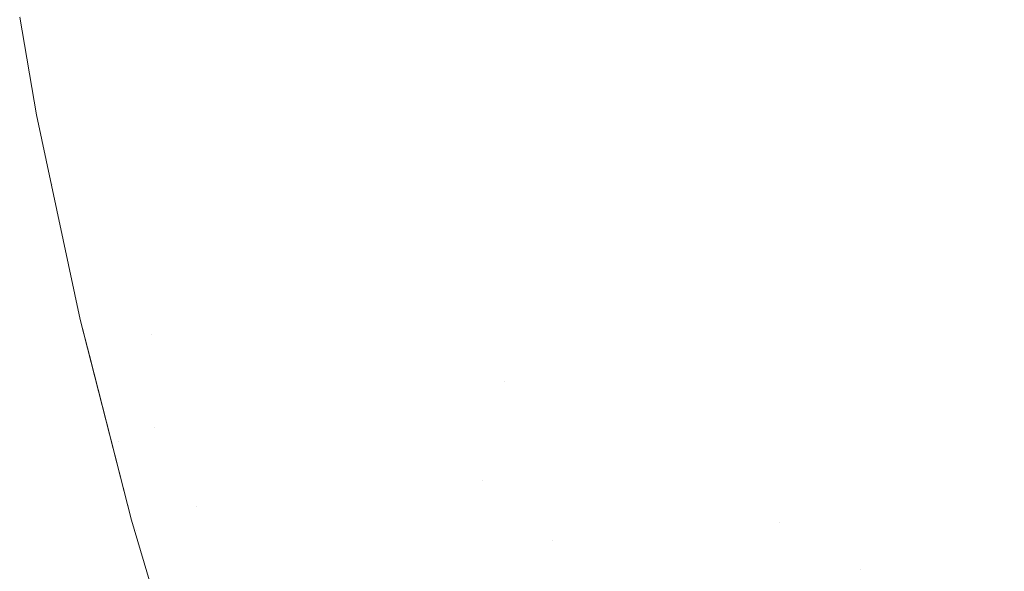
# Model space of a CAD drawing. Header units: centimetres. Extents: x -21.6 to 22.7, y 4.2 to 6.
# Tile 6 of 256: x -21.5848 to -21.5629, y 4.2675 to 4.2797. Entities that reach past the tile are written whole.
import ezdxf

# ---------------------------------------------------------------- set-up
doc = ezdxf.new("R2010")
doc.units = ezdxf.units.CM
doc.header["$LTSCALE"] = 2.54
doc.layers.add('Lucido design-1', color=7, linetype='Continuous')

# ---------------------------------------------------------------- blocks, each defined once
blk = doc.blocks.new('Gruppo-3-1')
at = {"color": 7, "linetype": 'Continuous', "lineweight": 9}
for points, invisible_edges in [([(-21.571599, 4.283057, -2276.267604), (-21.57285, 4.282743, -2276.270043), (-21.572245, 4.279563, -2276.270043), (-21.571004, 4.279935, -2276.267604)], 15), ([(-21.571004, 4.279935, -2276.976736), (-21.572245, 4.279563, -2276.974297), (-21.57285, 4.282743, -2276.974297), (-21.571599, 4.283057, -2276.976736)], 15), ([(-21.573438, 4.279205, -2276.272546), (-21.572245, 4.279563, -2276.270043), (-21.57285, 4.282743, -2276.270043), (-21.574054, 4.28244, -2276.272546)], 15), ([(-21.574054, 4.28244, -2276.971794), (-21.57285, 4.282743, -2276.974297), (-21.572245, 4.279563, -2276.974297), (-21.573438, 4.279205, -2276.971794)], 15), ([(-21.574054, 4.28244, -2276.272546), (-21.575206, 4.28215, -2276.275111), (-21.57458, 4.278862, -2276.275111), (-21.573438, 4.279205, -2276.272546)], 15), ([(-21.573438, 4.279205, -2276.971794), (-21.57458, 4.278862, -2276.969229), (-21.575206, 4.28215, -2276.969229), (-21.574054, 4.28244, -2276.971794)], 15), ([(-21.562715, 4.282422, -2276.254388), (-21.564183, 4.281982, -2276.256417), (-21.563539, 4.279116, -2276.256417), (-21.562086, 4.279626, -2276.254388)], 15), ([(-21.562086, 4.279626, -2276.989952), (-21.563539, 4.279116, -2276.987923), (-21.564183, 4.281982, -2276.987923), (-21.562715, 4.282422, -2276.989952)], 15), ([(-21.575669, 4.278535, -2276.277736), (-21.57458, 4.278862, -2276.275111), (-21.575206, 4.28215, -2276.275111), (-21.576305, 4.281873, -2276.277736)], 15), ([(-21.576305, 4.281873, -2276.966604), (-21.575206, 4.28215, -2276.969229), (-21.57458, 4.278862, -2276.969229), (-21.575669, 4.278535, -2276.966604)], 15), ([(-21.56496, 4.278617, -2276.258516), (-21.563539, 4.279116, -2276.256417), (-21.564183, 4.281982, -2276.256417), (-21.56562, 4.281551, -2276.258516)], 15), ([(-21.56562, 4.281551, -2276.985824), (-21.564183, 4.281982, -2276.987923), (-21.563539, 4.279116, -2276.987923), (-21.56496, 4.278617, -2276.985824)], 15), ([(-21.576305, 4.281873, -2276.277736), (-21.577347, 4.281611, -2276.280418), (-21.576702, 4.278225, -2276.280418), (-21.575669, 4.278535, -2276.277736)], 15), ([(-21.575669, 4.278535, -2276.966604), (-21.576702, 4.278225, -2276.963922), (-21.577347, 4.281611, -2276.963922), (-21.576305, 4.281873, -2276.966604)], 15), ([(-21.577677, 4.277933, -2276.283155), (-21.576702, 4.278225, -2276.280418), (-21.577347, 4.281611, -2276.280418), (-21.57833, 4.281364, -2276.283155)], 15), ([(-21.57833, 4.281364, -2276.961185), (-21.577347, 4.281611, -2276.963922), (-21.576702, 4.278225, -2276.963922), (-21.577677, 4.277933, -2276.961185)], 15), ([(-21.56562, 4.281551, -2276.258516), (-21.567023, 4.28113, -2276.260685), (-21.566349, 4.27813, -2276.260685), (-21.56496, 4.278617, -2276.258516)], 15), ([(-21.56496, 4.278617, -2276.985824), (-21.566349, 4.27813, -2276.983655), (-21.567023, 4.28113, -2276.983655), (-21.56562, 4.281551, -2276.985824)], 15), ([(-21.57833, 4.281364, -2276.283155), (-21.579251, 4.281132, -2276.285944), (-21.57859, 4.277659, -2276.285944), (-21.577677, 4.277933, -2276.283155)], 15), ([(-21.577677, 4.277933, -2276.961185), (-21.57859, 4.277659, -2276.958396), (-21.579251, 4.281132, -2276.958396), (-21.57833, 4.281364, -2276.961185)], 15), ([(-21.57944, 4.277404, -2276.288781), (-21.57859, 4.277659, -2276.285944), (-21.579251, 4.281132, -2276.285944), (-21.580109, 4.280916, -2276.288781)], 15), ([(-21.580109, 4.280916, -2276.955559), (-21.579251, 4.281132, -2276.958396), (-21.57859, 4.277659, -2276.958396), (-21.57944, 4.277404, -2276.955559)], 15), ([(-21.567702, 4.277655, -2276.262924), (-21.566349, 4.27813, -2276.260685), (-21.567023, 4.28113, -2276.260685), (-21.56839, 4.280719, -2276.262924)], 15), ([(-21.56839, 4.280719, -2276.981416), (-21.567023, 4.28113, -2276.983655), (-21.566349, 4.27813, -2276.983655), (-21.567702, 4.277655, -2276.981416)], 15), ([(-21.580109, 4.280916, -2276.288781), (-21.5809, 4.280717, -2276.291665), (-21.580224, 4.277169, -2276.291665), (-21.57944, 4.277404, -2276.288781)], 15), ([(-21.57944, 4.277404, -2276.955559), (-21.580224, 4.277169, -2276.952675), (-21.5809, 4.280717, -2276.952675), (-21.580109, 4.280916, -2276.955559)], 15), ([(-21.58094, 4.276954, -2276.29459), (-21.580224, 4.277169, -2276.291665), (-21.5809, 4.280717, -2276.291665), (-21.581622, 4.280535, -2276.29459)], 15), ([(-21.581622, 4.280535, -2276.94975), (-21.5809, 4.280717, -2276.952675), (-21.580224, 4.277169, -2276.952675), (-21.58094, 4.276954, -2276.94975)], 15), ([(-21.56839, 4.280719, -2276.262924), (-21.569718, 4.280321, -2276.26523), (-21.569015, 4.277194, -2276.26523), (-21.567702, 4.277655, -2276.262924)], 15), ([(-21.567702, 4.277655, -2276.981416), (-21.569015, 4.277194, -2276.979109), (-21.569718, 4.280321, -2276.979109), (-21.56839, 4.280719, -2276.981416)], 15), ([(-21.582161, 4.276588, -2276.300554), (-21.581586, 4.27676, -2276.297555), (-21.582274, 4.280371, -2276.297555), (-21.582854, 4.280225, -2276.300554)], 15), ([(-21.582854, 4.280225, -2276.943786), (-21.582274, 4.280371, -2276.946785), (-21.581586, 4.27676, -2276.946785), (-21.582161, 4.276588, -2276.943786)], 15), ([(-21.581622, 4.280535, -2276.29459), (-21.582274, 4.280371, -2276.297555), (-21.581586, 4.27676, -2276.297555), (-21.58094, 4.276954, -2276.29459)], 15), ([(-21.58094, 4.276954, -2276.94975), (-21.581586, 4.27676, -2276.946785), (-21.582274, 4.280371, -2276.946785), (-21.581622, 4.280535, -2276.94975)], 15), ([(-21.582854, 4.280225, -2276.300554), (-21.58336, 4.280098, -2276.303583), (-21.582662, 4.276437, -2276.303583), (-21.582161, 4.276588, -2276.300554)], 15), ([(-21.582161, 4.276588, -2276.943786), (-21.582662, 4.276437, -2276.940757), (-21.58336, 4.280098, -2276.940757), (-21.582854, 4.280225, -2276.943786)], 15), ([(-21.570287, 4.276748, -2276.267604), (-21.569015, 4.277194, -2276.26523), (-21.569718, 4.280321, -2276.26523), (-21.571004, 4.279935, -2276.267604)], 15), ([(-21.571004, 4.279935, -2276.976736), (-21.569718, 4.280321, -2276.979109), (-21.569015, 4.277194, -2276.979109), (-21.570287, 4.276748, -2276.976736)], 15), ([(-21.58379, 4.27999, -2276.30664), (-21.584144, 4.279901, -2276.309719), (-21.58344, 4.276204, -2276.309719), (-21.583089, 4.276309, -2276.30664)], 15), ([(-21.583089, 4.276309, -2276.9377), (-21.58344, 4.276204, -2276.934621), (-21.584144, 4.279901, -2276.934621), (-21.58379, 4.27999, -2276.9377)], 15), ([(-21.583089, 4.276309, -2276.30664), (-21.582662, 4.276437, -2276.303583), (-21.58336, 4.280098, -2276.303583), (-21.58379, 4.27999, -2276.30664)], 15), ([(-21.58379, 4.27999, -2276.9377), (-21.58336, 4.280098, -2276.940757), (-21.582662, 4.276437, -2276.940757), (-21.583089, 4.276309, -2276.9377)], 15), ([(-21.571004, 4.279935, -2276.267604), (-21.572245, 4.279563, -2276.270043), (-21.571515, 4.276317, -2276.270043), (-21.570287, 4.276748, -2276.267604)], 15), ([(-21.570287, 4.276748, -2276.976736), (-21.571515, 4.276317, -2276.974297), (-21.572245, 4.279563, -2276.974297), (-21.571004, 4.279935, -2276.976736)], 15), ([(-21.584738, 4.279751, -2276.319046), (-21.584755, 4.279745, -2276.32217), (-21.58438, 4.277577, -2276.32217)], 9), ([(-21.58438, 4.277577, -2276.92217), (-21.584755, 4.279745, -2276.92217), (-21.584738, 4.279751, -2276.925294)], 10), ([(-21.584755, 4.279745, -2276.92217), (-21.58438, 4.277577, -2276.92217), (-21.58438, 4.277577, -2276.32217), (-21.584755, 4.279745, -2276.32217)], 10), ([(-21.584028, 4.276027, -2276.319046), (-21.58391, 4.276063, -2276.315926), (-21.584619, 4.279781, -2276.315926), (-21.584738, 4.279751, -2276.319046)], 15), ([(-21.584738, 4.279751, -2276.925294), (-21.584619, 4.279781, -2276.928414), (-21.58391, 4.276063, -2276.928414), (-21.584028, 4.276027, -2276.925294)], 15), ([(-21.58438, 4.277577, -2276.32217), (-21.584028, 4.276027, -2276.319046), (-21.584738, 4.279751, -2276.319046)], 11), ([(-21.584738, 4.279751, -2276.925294), (-21.584028, 4.276027, -2276.925294), (-21.58438, 4.277577, -2276.92217)], 11), ([(-21.584421, 4.279831, -2276.312816), (-21.584619, 4.279781, -2276.315926), (-21.58391, 4.276063, -2276.315926), (-21.583714, 4.276122, -2276.312816)], 15), ([(-21.583714, 4.276122, -2276.931524), (-21.58391, 4.276063, -2276.928414), (-21.584619, 4.279781, -2276.928414), (-21.584421, 4.279831, -2276.931524)], 15), ([(-21.583714, 4.276122, -2276.312816), (-21.58344, 4.276204, -2276.309719), (-21.584144, 4.279901, -2276.309719), (-21.584421, 4.279831, -2276.312816)], 15), ([(-21.584421, 4.279831, -2276.931524), (-21.584144, 4.279901, -2276.934621), (-21.58344, 4.276204, -2276.934621), (-21.583714, 4.276122, -2276.931524)], 15), ([(-21.572695, 4.275903, -2276.272546), (-21.571515, 4.276317, -2276.270043), (-21.572245, 4.279563, -2276.270043), (-21.573438, 4.279205, -2276.272546)], 15), ([(-21.573438, 4.279205, -2276.971794), (-21.572245, 4.279563, -2276.974297), (-21.571515, 4.276317, -2276.974297), (-21.572695, 4.275903, -2276.971794)], 15), ([(-21.562086, 4.279626, -2276.254388), (-21.563539, 4.279116, -2276.256417), (-21.562777, 4.276198, -2276.256417), (-21.561344, 4.276778, -2276.254388)], 15), ([(-21.561344, 4.276778, -2276.989952), (-21.562777, 4.276198, -2276.987923), (-21.563539, 4.279116, -2276.987923), (-21.562086, 4.279626, -2276.989952)], 15), ([(-21.573438, 4.279205, -2276.272546), (-21.57458, 4.278862, -2276.275111), (-21.573826, 4.275506, -2276.275111), (-21.572695, 4.275903, -2276.272546)], 15), ([(-21.572695, 4.275903, -2276.971794), (-21.573826, 4.275506, -2276.969229), (-21.57458, 4.278862, -2276.969229), (-21.573438, 4.279205, -2276.971794)], 15), ([(-21.564181, 4.27563, -2276.258516), (-21.562777, 4.276198, -2276.256417), (-21.563539, 4.279116, -2276.256417), (-21.56496, 4.278617, -2276.258516)], 15), ([(-21.56496, 4.278617, -2276.985824), (-21.563539, 4.279116, -2276.987923), (-21.562777, 4.276198, -2276.987923), (-21.564181, 4.27563, -2276.985824)], 15), ([(-21.574903, 4.275128, -2276.277736), (-21.573826, 4.275506, -2276.275111), (-21.57458, 4.278862, -2276.275111), (-21.575669, 4.278535, -2276.277736)], 15), ([(-21.575669, 4.278535, -2276.966604), (-21.57458, 4.278862, -2276.969229), (-21.573826, 4.275506, -2276.969229), (-21.574903, 4.275128, -2276.966604)], 15), ([(-21.56496, 4.278617, -2276.258516), (-21.566349, 4.27813, -2276.260685), (-21.565552, 4.275075, -2276.260685), (-21.564181, 4.27563, -2276.258516)], 15), ([(-21.564181, 4.27563, -2276.985824), (-21.565552, 4.275075, -2276.983655), (-21.566349, 4.27813, -2276.983655), (-21.56496, 4.278617, -2276.985824)], 15), ([(-21.575669, 4.278535, -2276.277736), (-21.576702, 4.278225, -2276.280418), (-21.575925, 4.274769, -2276.280418), (-21.574903, 4.275128, -2276.277736)], 15), ([(-21.574903, 4.275128, -2276.966604), (-21.575925, 4.274769, -2276.963922), (-21.576702, 4.278225, -2276.963922), (-21.575669, 4.278535, -2276.966604)], 15), ([(-21.576889, 4.274431, -2276.283155), (-21.575925, 4.274769, -2276.280418), (-21.576702, 4.278225, -2276.280418), (-21.577677, 4.277933, -2276.283155)], 15), ([(-21.577677, 4.277933, -2276.961185), (-21.576702, 4.278225, -2276.963922), (-21.575925, 4.274769, -2276.963922), (-21.576889, 4.274431, -2276.961185)], 15), ([(-21.566888, 4.274535, -2276.262924), (-21.565552, 4.275075, -2276.260685), (-21.566349, 4.27813, -2276.260685), (-21.567702, 4.277655, -2276.262924)], 15), ([(-21.567702, 4.277655, -2276.981416), (-21.566349, 4.27813, -2276.983655), (-21.565552, 4.275075, -2276.983655), (-21.566888, 4.274535, -2276.981416)], 15), ([(-21.577677, 4.277933, -2276.283155), (-21.57859, 4.277659, -2276.285944), (-21.577793, 4.274114, -2276.285944), (-21.576889, 4.274431, -2276.283155)], 15), ([(-21.576889, 4.274431, -2276.961185), (-21.577793, 4.274114, -2276.958396), (-21.57859, 4.277659, -2276.958396), (-21.577677, 4.277933, -2276.961185)], 15), ([(-21.58438, 4.277577, -2276.32217), (-21.584047, 4.27602, -2276.32217), (-21.584028, 4.276027, -2276.319046)], 10), ([(-21.584047, 4.27602, -2276.32217), (-21.58438, 4.277577, -2276.32217), (-21.58438, 4.277577, -2276.92217), (-21.584047, 4.27602, -2276.92217)], 10), ([(-21.584028, 4.276027, -2276.925294), (-21.584047, 4.27602, -2276.92217), (-21.58438, 4.277577, -2276.92217)], 9), ([(-21.578634, 4.273819, -2276.288781), (-21.577793, 4.274114, -2276.285944), (-21.57859, 4.277659, -2276.285944), (-21.57944, 4.277404, -2276.288781)], 15), ([(-21.57944, 4.277404, -2276.955559), (-21.57859, 4.277659, -2276.958396), (-21.577793, 4.274114, -2276.958396), (-21.578634, 4.273819, -2276.955559)], 15), ([(-21.567702, 4.277655, -2276.262924), (-21.569015, 4.277194, -2276.26523), (-21.568185, 4.27401, -2276.26523), (-21.566888, 4.274535, -2276.262924)], 15), ([(-21.566888, 4.274535, -2276.981416), (-21.568185, 4.27401, -2276.979109), (-21.569015, 4.277194, -2276.979109), (-21.567702, 4.277655, -2276.981416)], 15), ([(-21.57944, 4.277404, -2276.288781), (-21.580224, 4.277169, -2276.291665), (-21.57941, 4.273547, -2276.291665), (-21.578634, 4.273819, -2276.288781)], 15), ([(-21.578634, 4.273819, -2276.955559), (-21.57941, 4.273547, -2276.952675), (-21.580224, 4.277169, -2276.952675), (-21.57944, 4.277404, -2276.955559)], 15), ([(-21.580118, 4.273298, -2276.29459), (-21.57941, 4.273547, -2276.291665), (-21.580224, 4.277169, -2276.291665), (-21.58094, 4.276954, -2276.29459)], 15), ([(-21.58094, 4.276954, -2276.94975), (-21.580224, 4.277169, -2276.952675), (-21.57941, 4.273547, -2276.952675), (-21.580118, 4.273298, -2276.94975)], 15), ([(-21.569441, 4.273502, -2276.267604), (-21.568185, 4.27401, -2276.26523), (-21.569015, 4.277194, -2276.26523), (-21.570287, 4.276748, -2276.267604)], 15), ([(-21.570287, 4.276748, -2276.976736), (-21.569015, 4.277194, -2276.979109), (-21.568185, 4.27401, -2276.979109), (-21.569441, 4.273502, -2276.976736)], 15), ([(-21.58094, 4.276954, -2276.29459), (-21.581586, 4.27676, -2276.297555), (-21.580758, 4.273074, -2276.297555), (-21.580118, 4.273298, -2276.29459)], 15), ([(-21.580118, 4.273298, -2276.94975), (-21.580758, 4.273074, -2276.946785), (-21.581586, 4.27676, -2276.946785), (-21.58094, 4.276954, -2276.94975)], 15), ([(-21.581326, 4.272874, -2276.300554), (-21.580758, 4.273074, -2276.297555), (-21.581586, 4.27676, -2276.297555), (-21.582161, 4.276588, -2276.300554)], 15), ([(-21.582161, 4.276588, -2276.943786), (-21.581586, 4.27676, -2276.946785), (-21.580758, 4.273074, -2276.946785), (-21.581326, 4.272874, -2276.943786)], 15), ([(-21.570287, 4.276748, -2276.267604), (-21.571515, 4.276317, -2276.270043), (-21.570653, 4.273011, -2276.270043), (-21.569441, 4.273502, -2276.267604)], 15), ([(-21.569441, 4.273502, -2276.976736), (-21.570653, 4.273011, -2276.974297), (-21.571515, 4.276317, -2276.974297), (-21.570287, 4.276748, -2276.976736)], 15), ([(-21.582245, 4.272552, -2276.30664), (-21.581822, 4.2727, -2276.303583), (-21.582662, 4.276437, -2276.303583), (-21.583089, 4.276309, -2276.30664)], 15), ([(-21.583089, 4.276309, -2276.9377), (-21.582662, 4.276437, -2276.940757), (-21.581822, 4.2727, -2276.940757), (-21.582245, 4.272552, -2276.9377)], 15), ([(-21.582161, 4.276588, -2276.300554), (-21.582662, 4.276437, -2276.303583), (-21.581822, 4.2727, -2276.303583), (-21.581326, 4.272874, -2276.300554)], 15), ([(-21.581326, 4.272874, -2276.943786), (-21.581822, 4.2727, -2276.940757), (-21.582662, 4.276437, -2276.940757), (-21.582161, 4.276588, -2276.943786)], 15), ([(-21.582863, 4.272335, -2276.312816), (-21.582592, 4.27243, -2276.309719), (-21.58344, 4.276204, -2276.309719), (-21.583714, 4.276122, -2276.312816)], 15), ([(-21.583714, 4.276122, -2276.931524), (-21.58344, 4.276204, -2276.934621), (-21.582592, 4.27243, -2276.934621), (-21.582863, 4.272335, -2276.931524)], 15), ([(-21.583089, 4.276309, -2276.30664), (-21.58344, 4.276204, -2276.309719), (-21.582592, 4.27243, -2276.309719), (-21.582245, 4.272552, -2276.30664)], 15), ([(-21.582245, 4.272552, -2276.9377), (-21.582592, 4.27243, -2276.934621), (-21.58344, 4.276204, -2276.934621), (-21.583089, 4.276309, -2276.9377)], 15), ([(-21.571818, 4.27254, -2276.272546), (-21.570653, 4.273011, -2276.270043), (-21.571515, 4.276317, -2276.270043), (-21.572695, 4.275903, -2276.272546)], 15), ([(-21.572695, 4.275903, -2276.971794), (-21.571515, 4.276317, -2276.974297), (-21.570653, 4.273011, -2276.974297), (-21.571818, 4.27254, -2276.971794)], 15), ([(-21.584028, 4.276027, -2276.319046), (-21.584047, 4.27602, -2276.32217), (-21.58341, 4.273041, -2276.32217)], 9), ([(-21.58341, 4.273041, -2276.92217), (-21.584047, 4.27602, -2276.92217), (-21.584028, 4.276027, -2276.925294)], 10), ([(-21.584047, 4.27602, -2276.92217), (-21.58341, 4.273041, -2276.92217), (-21.58341, 4.273041, -2276.32217), (-21.584047, 4.27602, -2276.32217)], 10), ([(-21.583174, 4.272226, -2276.319046), (-21.583057, 4.272267, -2276.315926), (-21.58391, 4.276063, -2276.315926), (-21.584028, 4.276027, -2276.319046)], 15), ([(-21.584028, 4.276027, -2276.925294), (-21.58391, 4.276063, -2276.928414), (-21.583057, 4.272267, -2276.928414), (-21.583174, 4.272226, -2276.925294)], 15), ([(-21.58341, 4.273041, -2276.32217), (-21.583174, 4.272226, -2276.319046), (-21.584028, 4.276027, -2276.319046)], 11), ([(-21.584028, 4.276027, -2276.925294), (-21.583174, 4.272226, -2276.925294), (-21.58341, 4.273041, -2276.92217)], 11), ([(-21.583714, 4.276122, -2276.312816), (-21.58391, 4.276063, -2276.315926), (-21.583057, 4.272267, -2276.315926), (-21.582863, 4.272335, -2276.312816)], 15), ([(-21.582863, 4.272335, -2276.931524), (-21.583057, 4.272267, -2276.928414), (-21.58391, 4.276063, -2276.928414), (-21.583714, 4.276122, -2276.931524)], 15), ([(-21.563274, 4.272595, -2276.258516), (-21.561891, 4.273233, -2276.256417), (-21.562777, 4.276198, -2276.256417), (-21.564181, 4.27563, -2276.258516)], 15), ([(-21.564181, 4.27563, -2276.985824), (-21.562777, 4.276198, -2276.987923), (-21.561891, 4.273233, -2276.987923), (-21.563274, 4.272595, -2276.985824)], 15), ([(-21.572695, 4.275903, -2276.272546), (-21.573826, 4.275506, -2276.275111), (-21.572934, 4.272088, -2276.275111), (-21.571818, 4.27254, -2276.272546)], 15), ([(-21.571818, 4.27254, -2276.971794), (-21.572934, 4.272088, -2276.969229), (-21.573826, 4.275506, -2276.969229), (-21.572695, 4.275903, -2276.971794)], 15), ([(-21.564181, 4.27563, -2276.258516), (-21.565552, 4.275075, -2276.260685), (-21.564624, 4.271971, -2276.260685), (-21.563274, 4.272595, -2276.258516)], 15), ([(-21.563274, 4.272595, -2276.985824), (-21.564624, 4.271971, -2276.983655), (-21.565552, 4.275075, -2276.983655), (-21.564181, 4.27563, -2276.985824)], 15), ([(-21.573998, 4.271658, -2276.277736), (-21.572934, 4.272088, -2276.275111), (-21.573826, 4.275506, -2276.275111), (-21.574903, 4.275128, -2276.277736)], 15), ([(-21.574903, 4.275128, -2276.966604), (-21.573826, 4.275506, -2276.969229), (-21.572934, 4.272088, -2276.969229), (-21.573998, 4.271658, -2276.966604)], 15), ([(-21.574903, 4.275128, -2276.277736), (-21.575925, 4.274769, -2276.280418), (-21.575007, 4.271249, -2276.280418), (-21.573998, 4.271658, -2276.277736)], 15), ([(-21.573998, 4.271658, -2276.966604), (-21.575007, 4.271249, -2276.963922), (-21.575925, 4.274769, -2276.963922), (-21.574903, 4.275128, -2276.966604)], 15), ([(-21.56594, 4.271364, -2276.262924), (-21.564624, 4.271971, -2276.260685), (-21.565552, 4.275075, -2276.260685), (-21.566888, 4.274535, -2276.262924)], 15), ([(-21.566888, 4.274535, -2276.981416), (-21.565552, 4.275075, -2276.983655), (-21.564624, 4.271971, -2276.983655), (-21.56594, 4.271364, -2276.981416)], 15), ([(-21.575959, 4.270864, -2276.283155), (-21.575007, 4.271249, -2276.280418), (-21.575925, 4.274769, -2276.280418), (-21.576889, 4.274431, -2276.283155)], 15), ([(-21.576889, 4.274431, -2276.961185), (-21.575925, 4.274769, -2276.963922), (-21.575007, 4.271249, -2276.963922), (-21.575959, 4.270864, -2276.961185)], 15), ([(-21.566888, 4.274535, -2276.262924), (-21.568185, 4.27401, -2276.26523), (-21.567217, 4.270775, -2276.26523), (-21.56594, 4.271364, -2276.262924)], 15), ([(-21.56594, 4.271364, -2276.981416), (-21.567217, 4.270775, -2276.979109), (-21.568185, 4.27401, -2276.979109), (-21.566888, 4.274535, -2276.981416)], 15), ([(-21.576889, 4.274431, -2276.283155), (-21.577793, 4.274114, -2276.285944), (-21.576851, 4.270503, -2276.285944), (-21.575959, 4.270864, -2276.283155)], 15), ([(-21.575959, 4.270864, -2276.961185), (-21.576851, 4.270503, -2276.958396), (-21.577793, 4.274114, -2276.958396), (-21.576889, 4.274431, -2276.961185)], 15), ([(-21.577681, 4.270167, -2276.288781), (-21.576851, 4.270503, -2276.285944), (-21.577793, 4.274114, -2276.285944), (-21.578634, 4.273819, -2276.288781)], 15), ([(-21.578634, 4.273819, -2276.955559), (-21.577793, 4.274114, -2276.958396), (-21.576851, 4.270503, -2276.958396), (-21.577681, 4.270167, -2276.955559)], 15), ([(-21.578634, 4.273819, -2276.288781), (-21.57941, 4.273547, -2276.291665), (-21.578447, 4.269857, -2276.291665), (-21.577681, 4.270167, -2276.288781)], 15), ([(-21.577681, 4.270167, -2276.955559), (-21.578447, 4.269857, -2276.952675), (-21.57941, 4.273547, -2276.952675), (-21.578634, 4.273819, -2276.955559)], 15), ([(-21.568455, 4.270204, -2276.267604), (-21.567217, 4.270775, -2276.26523), (-21.568185, 4.27401, -2276.26523), (-21.569441, 4.273502, -2276.267604)], 15), ([(-21.569441, 4.273502, -2276.976736), (-21.568185, 4.27401, -2276.979109), (-21.567217, 4.270775, -2276.979109), (-21.568455, 4.270204, -2276.976736)], 15), ([(-21.579147, 4.269574, -2276.29459), (-21.578447, 4.269857, -2276.291665), (-21.57941, 4.273547, -2276.291665), (-21.580118, 4.273298, -2276.29459)], 15), ([(-21.580118, 4.273298, -2276.94975), (-21.57941, 4.273547, -2276.952675), (-21.578447, 4.269857, -2276.952675), (-21.579147, 4.269574, -2276.94975)], 15), ([(-21.569441, 4.273502, -2276.267604), (-21.570653, 4.273011, -2276.270043), (-21.569649, 4.269653, -2276.270043), (-21.568455, 4.270204, -2276.267604)], 15), ([(-21.568455, 4.270204, -2276.976736), (-21.569649, 4.269653, -2276.974297), (-21.570653, 4.273011, -2276.974297), (-21.569441, 4.273502, -2276.976736)], 15), ([(-21.580118, 4.273298, -2276.29459), (-21.580758, 4.273074, -2276.297555), (-21.579778, 4.269319, -2276.297555), (-21.579147, 4.269574, -2276.29459)], 15), ([(-21.579147, 4.269574, -2276.94975), (-21.579778, 4.269319, -2276.946785), (-21.580758, 4.273074, -2276.946785), (-21.580118, 4.273298, -2276.94975)], 15), ([(-21.56223, 4.26952, -2276.258516), (-21.560871, 4.270229, -2276.256417), (-21.561891, 4.273233, -2276.256417), (-21.563274, 4.272595, -2276.258516)], 15), ([(-21.563274, 4.272595, -2276.985824), (-21.561891, 4.273233, -2276.987923), (-21.560871, 4.270229, -2276.987923), (-21.56223, 4.26952, -2276.985824)], 15), ([(-21.58341, 4.273041, -2276.32217), (-21.583199, 4.272215, -2276.32217), (-21.583174, 4.272226, -2276.319046)], 10), ([(-21.58341, 4.273041, -2276.92217), (-21.582274, 4.268594, -2276.92217), (-21.582274, 4.268594, -2276.32217), (-21.583199, 4.272215, -2276.32217)], 10), ([(-21.583199, 4.272215, -2276.32217), (-21.58341, 4.273041, -2276.32217), (-21.58341, 4.273041, -2276.92217)], 10), ([(-21.582274, 4.268594, -2276.92217), (-21.58341, 4.273041, -2276.92217), (-21.583174, 4.272226, -2276.925294)], 10), ([(-21.58034, 4.269092, -2276.300554), (-21.579778, 4.269319, -2276.297555), (-21.580758, 4.273074, -2276.297555), (-21.581326, 4.272874, -2276.300554)], 15), ([(-21.581326, 4.272874, -2276.943786), (-21.580758, 4.273074, -2276.946785), (-21.579778, 4.269319, -2276.946785), (-21.58034, 4.269092, -2276.943786)], 15), ([(-21.570797, 4.269123, -2276.272546), (-21.569649, 4.269653, -2276.270043), (-21.570653, 4.273011, -2276.270043), (-21.571818, 4.27254, -2276.272546)], 15), ([(-21.571818, 4.27254, -2276.971794), (-21.570653, 4.273011, -2276.974297), (-21.569649, 4.269653, -2276.974297), (-21.570797, 4.269123, -2276.971794)], 15), ([(-21.581326, 4.272874, -2276.300554), (-21.581822, 4.2727, -2276.303583), (-21.58083, 4.268894, -2276.303583), (-21.58034, 4.269092, -2276.300554)], 15), ([(-21.58034, 4.269092, -2276.943786), (-21.58083, 4.268894, -2276.940757), (-21.581822, 4.2727, -2276.940757), (-21.581326, 4.272874, -2276.943786)], 15), ([(-21.581765, 4.270647, -2276.30664), (-21.582245, 4.272552, -2276.30664), (-21.582592, 4.27243, -2276.309719), (-21.582111, 4.270516, -2276.309719)], 15), ([(-21.582111, 4.270516, -2276.934621), (-21.582592, 4.27243, -2276.934621), (-21.582245, 4.272552, -2276.9377), (-21.581765, 4.270647, -2276.9377)], 15), ([(-21.581822, 4.2727, -2276.303583), (-21.582245, 4.272552, -2276.30664), (-21.581765, 4.270647, -2276.30664)], 11), ([(-21.581765, 4.270647, -2276.9377), (-21.582245, 4.272552, -2276.9377), (-21.581822, 4.2727, -2276.940757)], 11), ([(-21.581765, 4.270647, -2276.30664), (-21.58083, 4.268894, -2276.303583), (-21.581822, 4.2727, -2276.303583)], 11), ([(-21.581822, 4.2727, -2276.940757), (-21.58083, 4.268894, -2276.940757), (-21.581765, 4.270647, -2276.9377)], 11), ([(-21.571818, 4.27254, -2276.272546), (-21.572934, 4.272088, -2276.275111), (-21.571896, 4.268616, -2276.275111), (-21.570797, 4.269123, -2276.272546)], 15), ([(-21.570797, 4.269123, -2276.971794), (-21.571896, 4.268616, -2276.969229), (-21.572934, 4.272088, -2276.969229), (-21.571818, 4.27254, -2276.971794)], 15), ([(-21.563274, 4.272595, -2276.258516), (-21.564624, 4.271971, -2276.260685), (-21.563557, 4.268828, -2276.260685), (-21.56223, 4.26952, -2276.258516)], 15), ([(-21.56223, 4.26952, -2276.985824), (-21.563557, 4.268828, -2276.983655), (-21.564624, 4.271971, -2276.983655), (-21.563274, 4.272595, -2276.985824)], 15), ([(-21.58238, 4.270415, -2276.312816), (-21.582863, 4.272335, -2276.312816), (-21.583057, 4.272267, -2276.315926), (-21.582573, 4.270342, -2276.315926)], 15), ([(-21.582573, 4.270342, -2276.928414), (-21.583057, 4.272267, -2276.928414), (-21.582863, 4.272335, -2276.931524), (-21.58238, 4.270415, -2276.931524)], 15), ([(-21.582111, 4.270516, -2276.309719), (-21.582592, 4.27243, -2276.309719), (-21.582863, 4.272335, -2276.312816), (-21.58238, 4.270415, -2276.312816)], 15), ([(-21.58238, 4.270415, -2276.931524), (-21.582863, 4.272335, -2276.931524), (-21.582592, 4.27243, -2276.934621), (-21.582111, 4.270516, -2276.934621)], 15), ([(-21.583174, 4.272226, -2276.319046), (-21.583199, 4.272215, -2276.32217), (-21.582274, 4.268594, -2276.32217), (-21.582164, 4.268354, -2276.319046)], 13), ([(-21.582573, 4.270342, -2276.315926), (-21.583057, 4.272267, -2276.315926), (-21.583174, 4.272226, -2276.319046)], 11), ([(-21.583174, 4.272226, -2276.925294), (-21.583057, 4.272267, -2276.928414), (-21.582573, 4.270342, -2276.928414)], 11), ([(-21.582573, 4.270342, -2276.315926), (-21.583174, 4.272226, -2276.319046), (-21.582164, 4.268354, -2276.319046)], 11), ([(-21.582164, 4.268354, -2276.925294), (-21.583174, 4.272226, -2276.925294), (-21.582573, 4.270342, -2276.928414)], 11), ([(-21.583174, 4.272226, -2276.925294), (-21.582164, 4.268354, -2276.925294), (-21.582274, 4.268594, -2276.92217)], 11), ([(-21.572944, 4.268132, -2276.277736), (-21.571896, 4.268616, -2276.275111), (-21.572934, 4.272088, -2276.275111), (-21.573998, 4.271658, -2276.277736)], 15), ([(-21.573998, 4.271658, -2276.966604), (-21.572934, 4.272088, -2276.969229), (-21.571896, 4.268616, -2276.969229), (-21.572944, 4.268132, -2276.966604)], 15), ([(-21.56485, 4.268153, -2276.262924), (-21.563557, 4.268828, -2276.260685), (-21.564624, 4.271971, -2276.260685), (-21.56594, 4.271364, -2276.262924)], 15), ([(-21.56594, 4.271364, -2276.981416), (-21.564624, 4.271971, -2276.983655), (-21.563557, 4.268828, -2276.983655), (-21.56485, 4.268153, -2276.981416)], 15), ([(-21.573998, 4.271658, -2276.277736), (-21.575007, 4.271249, -2276.280418), (-21.574492, 4.269468, -2276.280418)], 11), ([(-21.574492, 4.269468, -2276.963922), (-21.575007, 4.271249, -2276.963922), (-21.573998, 4.271658, -2276.966604)], 11), ([(-21.574492, 4.269468, -2276.280418), (-21.572944, 4.268132, -2276.277736), (-21.573998, 4.271658, -2276.277736)], 11), ([(-21.573998, 4.271658, -2276.966604), (-21.572944, 4.268132, -2276.966604), (-21.574492, 4.269468, -2276.963922)], 11), ([(-21.574492, 4.269468, -2276.280418), (-21.575007, 4.271249, -2276.280418), (-21.575959, 4.270864, -2276.283155), (-21.575437, 4.269059, -2276.283155)], 15), ([(-21.575437, 4.269059, -2276.961185), (-21.575959, 4.270864, -2276.961185), (-21.575007, 4.271249, -2276.963922), (-21.574492, 4.269468, -2276.963922)], 15), ([(-21.56594, 4.271364, -2276.262924), (-21.567217, 4.270775, -2276.26523), (-21.566105, 4.267498, -2276.26523), (-21.56485, 4.268153, -2276.262924)], 15), ([(-21.56485, 4.268153, -2276.981416), (-21.566105, 4.267498, -2276.979109), (-21.567217, 4.270775, -2276.979109), (-21.56594, 4.271364, -2276.981416)], 15), ([(-21.575437, 4.269059, -2276.283155), (-21.575959, 4.270864, -2276.283155), (-21.576851, 4.270503, -2276.285944), (-21.576323, 4.268676, -2276.285944)], 15), ([(-21.576323, 4.268676, -2276.958396), (-21.576851, 4.270503, -2276.958396), (-21.575959, 4.270864, -2276.961185), (-21.575437, 4.269059, -2276.961185)], 15), ([(-21.566105, 4.267498, -2276.26523), (-21.567217, 4.270775, -2276.26523), (-21.568455, 4.270204, -2276.267604), (-21.567907, 4.268538, -2276.267604)], 15), ([(-21.567907, 4.268538, -2276.976736), (-21.568455, 4.270204, -2276.976736), (-21.567217, 4.270775, -2276.979109), (-21.566105, 4.267498, -2276.979109)], 15), ([(-21.582111, 4.270516, -2276.309719), (-21.581589, 4.268586, -2276.309719), (-21.581247, 4.268725, -2276.30664), (-21.581765, 4.270647, -2276.30664)], 15), ([(-21.581765, 4.270647, -2276.9377), (-21.581247, 4.268725, -2276.9377), (-21.581589, 4.268586, -2276.934621), (-21.582111, 4.270516, -2276.934621)], 15), ([(-21.581765, 4.270647, -2276.30664), (-21.581247, 4.268725, -2276.30664), (-21.58083, 4.268894, -2276.303583)], 11), ([(-21.58083, 4.268894, -2276.940757), (-21.581247, 4.268725, -2276.9377), (-21.581765, 4.270647, -2276.9377)], 11), ([(-21.582573, 4.270342, -2276.315926), (-21.582049, 4.2684, -2276.315926), (-21.581857, 4.268478, -2276.312816), (-21.58238, 4.270415, -2276.312816)], 15), ([(-21.58238, 4.270415, -2276.931524), (-21.581857, 4.268478, -2276.931524), (-21.582049, 4.2684, -2276.928414), (-21.582573, 4.270342, -2276.928414)], 15), ([(-21.582164, 4.268354, -2276.319046), (-21.582049, 4.2684, -2276.315926), (-21.582573, 4.270342, -2276.315926)], 11), ([(-21.582573, 4.270342, -2276.928414), (-21.582049, 4.2684, -2276.928414), (-21.582164, 4.268354, -2276.925294)], 11), ([(-21.58238, 4.270415, -2276.312816), (-21.581857, 4.268478, -2276.312816), (-21.581589, 4.268586, -2276.309719), (-21.582111, 4.270516, -2276.309719)], 15), ([(-21.582111, 4.270516, -2276.934621), (-21.581589, 4.268586, -2276.934621), (-21.581857, 4.268478, -2276.931524), (-21.58238, 4.270415, -2276.931524)], 15), ([(-21.576323, 4.268676, -2276.285944), (-21.576851, 4.270503, -2276.285944), (-21.577681, 4.270167, -2276.288781), (-21.577147, 4.268319, -2276.288781)], 15), ([(-21.577147, 4.268319, -2276.955559), (-21.577681, 4.270167, -2276.955559), (-21.576851, 4.270503, -2276.958396), (-21.576323, 4.268676, -2276.958396)], 15), ([(-21.577147, 4.268319, -2276.288781), (-21.577681, 4.270167, -2276.288781), (-21.578447, 4.269857, -2276.291665), (-21.577908, 4.26799, -2276.291665)], 15), ([(-21.577908, 4.26799, -2276.952675), (-21.578447, 4.269857, -2276.952675), (-21.577681, 4.270167, -2276.955559), (-21.577147, 4.268319, -2276.955559)], 15), ([(-21.567907, 4.268538, -2276.267604), (-21.568455, 4.270204, -2276.267604), (-21.569649, 4.269653, -2276.270043), (-21.569091, 4.267957, -2276.270043)], 15), ([(-21.569091, 4.267957, -2276.974297), (-21.569649, 4.269653, -2276.974297), (-21.568455, 4.270204, -2276.976736), (-21.567907, 4.268538, -2276.976736)], 15), ([(-21.577908, 4.26799, -2276.291665), (-21.578447, 4.269857, -2276.291665), (-21.579147, 4.269574, -2276.29459), (-21.578602, 4.26769, -2276.29459)], 15), ([(-21.578602, 4.26769, -2276.94975), (-21.579147, 4.269574, -2276.94975), (-21.578447, 4.269857, -2276.952675), (-21.577908, 4.26799, -2276.952675)], 15), ([(-21.569091, 4.267957, -2276.270043), (-21.569649, 4.269653, -2276.270043), (-21.570797, 4.269123, -2276.272546), (-21.570229, 4.267398, -2276.272546)], 15), ([(-21.570229, 4.267398, -2276.971794), (-21.570797, 4.269123, -2276.971794), (-21.569649, 4.269653, -2276.974297), (-21.569091, 4.267957, -2276.974297)], 15), ([(-21.578602, 4.26769, -2276.29459), (-21.579147, 4.269574, -2276.29459), (-21.579778, 4.269319, -2276.297555), (-21.579229, 4.267419, -2276.297555)], 15), ([(-21.579229, 4.267419, -2276.946785), (-21.579778, 4.269319, -2276.946785), (-21.579147, 4.269574, -2276.94975), (-21.578602, 4.26769, -2276.94975)], 15), ([(-21.575437, 4.269059, -2276.283155), (-21.574876, 4.267241, -2276.283155), (-21.573938, 4.267674, -2276.280418), (-21.574492, 4.269468, -2276.280418)], 15), ([(-21.574492, 4.269468, -2276.963922), (-21.573938, 4.267674, -2276.963922), (-21.574876, 4.267241, -2276.961185), (-21.575437, 4.269059, -2276.961185)], 15), ([(-21.574492, 4.269468, -2276.280418), (-21.573938, 4.267674, -2276.280418), (-21.572944, 4.268132, -2276.277736)], 11), ([(-21.572944, 4.268132, -2276.966604), (-21.573938, 4.267674, -2276.963922), (-21.574492, 4.269468, -2276.963922)], 11), ([(-21.561042, 4.266416, -2276.258516), (-21.56223, 4.26952, -2276.258516), (-21.563557, 4.268828, -2276.260685), (-21.562969, 4.267244, -2276.260685)], 15), ([(-21.562969, 4.267244, -2276.983655), (-21.563557, 4.268828, -2276.983655), (-21.56223, 4.26952, -2276.985824), (-21.561042, 4.266416, -2276.985824)], 15), ([(-21.579229, 4.267419, -2276.297555), (-21.579778, 4.269319, -2276.297555), (-21.58034, 4.269092, -2276.300554), (-21.579786, 4.267178, -2276.300554)], 15), ([(-21.579786, 4.267178, -2276.943786), (-21.58034, 4.269092, -2276.943786), (-21.579778, 4.269319, -2276.946785), (-21.579229, 4.267419, -2276.946785)], 15), ([(-21.579786, 4.267178, -2276.300554), (-21.58034, 4.269092, -2276.300554), (-21.58083, 4.268894, -2276.303583), (-21.580273, 4.266967, -2276.303583)], 15), ([(-21.580273, 4.266967, -2276.940757), (-21.58083, 4.268894, -2276.940757), (-21.58034, 4.269092, -2276.943786), (-21.579786, 4.267178, -2276.943786)], 15), ([(-21.576323, 4.268676, -2276.285944), (-21.575755, 4.266835, -2276.285944), (-21.574876, 4.267241, -2276.283155), (-21.575437, 4.269059, -2276.283155)], 15), ([(-21.575437, 4.269059, -2276.961185), (-21.574876, 4.267241, -2276.961185), (-21.575755, 4.266835, -2276.958396), (-21.576323, 4.268676, -2276.958396)], 15), ([(-21.570229, 4.267398, -2276.272546), (-21.570797, 4.269123, -2276.272546), (-21.571896, 4.268616, -2276.275111), (-21.571319, 4.266862, -2276.275111)], 15), ([(-21.571319, 4.266862, -2276.969229), (-21.571896, 4.268616, -2276.969229), (-21.570797, 4.269123, -2276.971794), (-21.570229, 4.267398, -2276.971794)], 15), ([(-21.580273, 4.266967, -2276.303583), (-21.58083, 4.268894, -2276.303583), (-21.581247, 4.268725, -2276.30664), (-21.580687, 4.266788, -2276.30664)], 15), ([(-21.580687, 4.266788, -2276.9377), (-21.581247, 4.268725, -2276.9377), (-21.58083, 4.268894, -2276.940757), (-21.580273, 4.266967, -2276.940757)], 15), ([(-21.562969, 4.267244, -2276.260685), (-21.563557, 4.268828, -2276.260685), (-21.56485, 4.268153, -2276.262924), (-21.564249, 4.266535, -2276.262924)], 15), ([(-21.564249, 4.266535, -2276.981416), (-21.56485, 4.268153, -2276.981416), (-21.563557, 4.268828, -2276.983655), (-21.562969, 4.267244, -2276.983655)], 15), ([(-21.581597, 4.266394, -2276.319046), (-21.582164, 4.268354, -2276.319046), (-21.582274, 4.268594, -2276.32217), (-21.581614, 4.266384, -2276.32217)], 11), ([(-21.581614, 4.266384, -2276.32217), (-21.582274, 4.268594, -2276.32217), (-21.582274, 4.268594, -2276.92217), (-21.581614, 4.266384, -2276.92217)], 10), ([(-21.581614, 4.266384, -2276.92217), (-21.582274, 4.268594, -2276.92217), (-21.582164, 4.268354, -2276.925294), (-21.581597, 4.266394, -2276.925294)], 14), ([(-21.581027, 4.266641, -2276.309719), (-21.581589, 4.268586, -2276.309719), (-21.581857, 4.268478, -2276.312816), (-21.581293, 4.266526, -2276.312816)], 15), ([(-21.581293, 4.266526, -2276.931524), (-21.581857, 4.268478, -2276.931524), (-21.581589, 4.268586, -2276.934621), (-21.581027, 4.266641, -2276.934621)], 15), ([(-21.580687, 4.266788, -2276.30664), (-21.581247, 4.268725, -2276.30664), (-21.581589, 4.268586, -2276.309719), (-21.581027, 4.266641, -2276.309719)], 15), ([(-21.581027, 4.266641, -2276.934621), (-21.581589, 4.268586, -2276.934621), (-21.581247, 4.268725, -2276.9377), (-21.580687, 4.266788, -2276.9377)], 15), ([(-21.577147, 4.268319, -2276.288781), (-21.576572, 4.266458, -2276.288781), (-21.575755, 4.266835, -2276.285944), (-21.576323, 4.268676, -2276.285944)], 15), ([(-21.576323, 4.268676, -2276.958396), (-21.575755, 4.266835, -2276.958396), (-21.576572, 4.266458, -2276.955559), (-21.577147, 4.268319, -2276.955559)], 15), ([(-21.571319, 4.266862, -2276.275111), (-21.571896, 4.268616, -2276.275111), (-21.572944, 4.268132, -2276.277736), (-21.572358, 4.266352, -2276.277736)], 15), ([(-21.572358, 4.266352, -2276.966604), (-21.572944, 4.268132, -2276.966604), (-21.571896, 4.268616, -2276.969229), (-21.571319, 4.266862, -2276.969229)], 15), ([(-21.581483, 4.266444, -2276.315926), (-21.582049, 4.2684, -2276.315926), (-21.582164, 4.268354, -2276.319046), (-21.581597, 4.266394, -2276.319046)], 15), ([(-21.581597, 4.266394, -2276.925294), (-21.582164, 4.268354, -2276.925294), (-21.582049, 4.2684, -2276.928414), (-21.581483, 4.266444, -2276.928414)], 15), ([(-21.581293, 4.266526, -2276.312816), (-21.581857, 4.268478, -2276.312816), (-21.582049, 4.2684, -2276.315926), (-21.581483, 4.266444, -2276.315926)], 15), ([(-21.581483, 4.266444, -2276.928414), (-21.582049, 4.2684, -2276.928414), (-21.581857, 4.268478, -2276.931524), (-21.581293, 4.266526, -2276.931524)], 15), ([(-21.569091, 4.267957, -2276.270043), (-21.568494, 4.266251, -2276.270043), (-21.567321, 4.266863, -2276.267604), (-21.567907, 4.268538, -2276.267604)], 15), ([(-21.567907, 4.268538, -2276.976736), (-21.567321, 4.266863, -2276.976736), (-21.568494, 4.266251, -2276.974297), (-21.569091, 4.267957, -2276.974297)], 15), ([(-21.567907, 4.268538, -2276.267604), (-21.567321, 4.266863, -2276.267604), (-21.566105, 4.267498, -2276.26523)], 11), ([(-21.566105, 4.267498, -2276.979109), (-21.567321, 4.266863, -2276.976736), (-21.567907, 4.268538, -2276.976736)], 11), ([(-21.577908, 4.26799, -2276.291665), (-21.577327, 4.26611, -2276.291665), (-21.576572, 4.266458, -2276.288781), (-21.577147, 4.268319, -2276.288781)], 15), ([(-21.577147, 4.268319, -2276.955559), (-21.576572, 4.266458, -2276.955559), (-21.577327, 4.26611, -2276.952675), (-21.577908, 4.26799, -2276.952675)], 15), ([(-21.572358, 4.266352, -2276.277736), (-21.572944, 4.268132, -2276.277736), (-21.573938, 4.267674, -2276.280418), (-21.573344, 4.265868, -2276.280418)], 15), ([(-21.573344, 4.265868, -2276.963922), (-21.573938, 4.267674, -2276.963922), (-21.572944, 4.268132, -2276.966604), (-21.572358, 4.266352, -2276.966604)], 15), ([(-21.564249, 4.266535, -2276.262924), (-21.56485, 4.268153, -2276.262924), (-21.566105, 4.267498, -2276.26523), (-21.565492, 4.265847, -2276.26523)], 15), ([(-21.565492, 4.265847, -2276.979109), (-21.566105, 4.267498, -2276.979109), (-21.56485, 4.268153, -2276.981416), (-21.564249, 4.266535, -2276.981416)], 15), ([(-21.578602, 4.26769, -2276.29459), (-21.578016, 4.265792, -2276.29459), (-21.577327, 4.26611, -2276.291665), (-21.577908, 4.26799, -2276.291665)], 15), ([(-21.577908, 4.26799, -2276.952675), (-21.577327, 4.26611, -2276.952675), (-21.578016, 4.265792, -2276.94975), (-21.578602, 4.26769, -2276.94975)], 15), ([(-21.570229, 4.267398, -2276.272546), (-21.569622, 4.265662, -2276.272546), (-21.568494, 4.266251, -2276.270043), (-21.569091, 4.267957, -2276.270043)], 15), ([(-21.569091, 4.267957, -2276.974297), (-21.568494, 4.266251, -2276.974297), (-21.569622, 4.265662, -2276.971794), (-21.570229, 4.267398, -2276.971794)], 15), ([(-21.579229, 4.267419, -2276.297555), (-21.578638, 4.265505, -2276.297555), (-21.578016, 4.265792, -2276.29459), (-21.578602, 4.26769, -2276.29459)], 15), ([(-21.578602, 4.26769, -2276.94975), (-21.578016, 4.265792, -2276.94975), (-21.578638, 4.265505, -2276.946785), (-21.579229, 4.267419, -2276.946785)], 15), ([(-21.573344, 4.265868, -2276.280418), (-21.573938, 4.267674, -2276.280418), (-21.574876, 4.267241, -2276.283155), (-21.574274, 4.265411, -2276.283155)], 15), ([(-21.574274, 4.265411, -2276.961185), (-21.574876, 4.267241, -2276.961185), (-21.573938, 4.267674, -2276.963922), (-21.573344, 4.265868, -2276.963922)], 15), ([(-21.565492, 4.265847, -2276.26523), (-21.566105, 4.267498, -2276.26523), (-21.567321, 4.266863, -2276.267604), (-21.566696, 4.26518, -2276.267604)], 15), ([(-21.566696, 4.26518, -2276.976736), (-21.567321, 4.266863, -2276.976736), (-21.566105, 4.267498, -2276.979109), (-21.565492, 4.265847, -2276.979109)], 15)]:
    blk.add_3dface(points, dxfattribs=dict(at, invisible_edges=invisible_edges))
blk = doc.blocks.new('Gruppo-4-1')
at = {"color": 7}
blk.add_blockref('Gruppo-3-1', (0, 0), dxfattribs=at)

msp = doc.modelspace()

# ---------------------------------------------------------------- block references
at = {"layer": 'Lucido design-1', "color": 7}
msp.add_blockref('Gruppo-4-1', (0, 0), dxfattribs=at)

doc.saveas('drawing.dxf')
